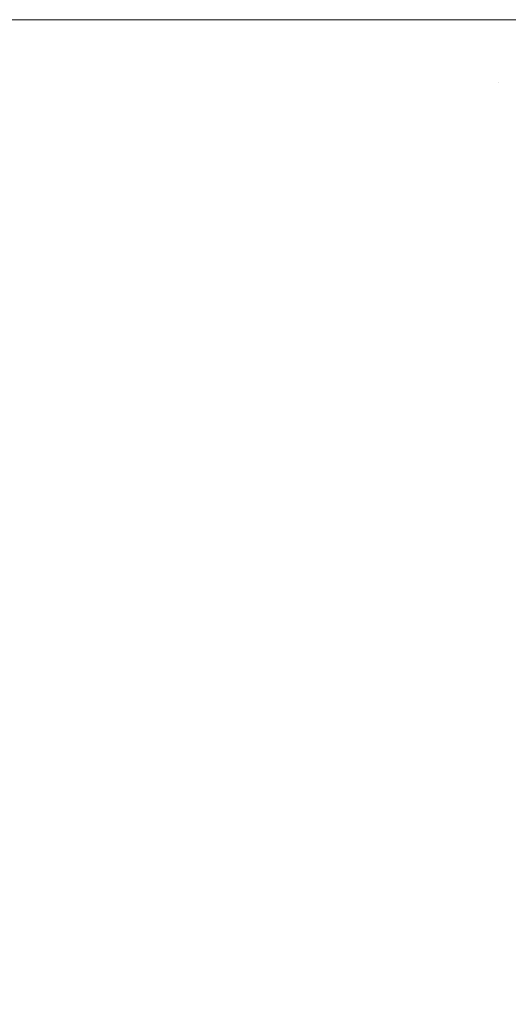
# Model space of a CAD drawing. Header units: centimetres. Extents: x -25.9 to 27.4, y -28.2 to -26.4.
# Tile 172 of 199: x 27.3127 to 27.3332, y -28.1011 to -28.06. Entities that reach past the tile are written whole.
import ezdxf

# ---------------------------------------------------------------- set-up
doc = ezdxf.new("R2010")
doc.units = ezdxf.units.CM
doc.header["$LTSCALE"] = 2.54
doc.layers.add('Lucido design-1', color=7, linetype='Continuous')

# ---------------------------------------------------------------- blocks, each defined once
blk = doc.blocks.new('Gruppo-4-1')
at = {"color": 7, "linetype": 'Continuous', "lineweight": 9}
for points, invisible_edges in [([(27.315987, -26.46, 539.730504), (27.315987, -28.06, 539.730504), (27.312332, -28.06, 539.728777), (27.312332, -26.46, 539.728777)], 5), ([(27.319573, -26.46, 539.73238), (27.319573, -28.06, 539.73238), (27.315987, -28.06, 539.730504), (27.315987, -26.46, 539.730504)], 5), ([(27.323083, -26.46, 539.734401), (27.323083, -28.06, 539.734401), (27.319573, -28.06, 539.73238), (27.319573, -26.46, 539.73238)], 5), ([(27.326512, -26.46, 539.736566), (27.326512, -28.06, 539.736566), (27.323083, -28.06, 539.734401), (27.323083, -26.46, 539.734401)], 5), ([(27.329854, -26.46, 539.738869), (27.329854, -28.06, 539.738869), (27.326512, -28.06, 539.736566), (27.326512, -26.46, 539.736566)], 5), ([(27.333151, -26.46, 539.741346), (27.333151, -28.06, 539.741346), (27.329854, -28.06, 539.738869), (27.329854, -26.46, 539.738869)], 5), ([(27.315987, -28.06, 539.730504), (27.315945, -28.061943, 539.730504), (27.312293, -28.061784, 539.728777), (27.312332, -28.06, 539.728777)], 7), ([(27.315982, -28.06, 540.509552), (27.312707, -28.06, 540.511121), (27.31267, -28.061751, 540.511121), (27.316509, -28.061915, 540.50928)], 14), ([(27.319573, -28.06, 539.73238), (27.319527, -28.0621, 539.73238), (27.315945, -28.061943, 539.730504), (27.315987, -28.06, 539.730504)], 7), ([(27.316509, -28.061915, 540.50928), (27.316549, -28.06, 540.50928), (27.315982, -28.06, 540.509552)], 9), ([(27.319566, -28.06, 540.507674), (27.316549, -28.06, 540.50928), (27.316509, -28.061915, 540.50928), (27.320261, -28.062074, 540.507281)], 14), ([(27.323083, -28.06, 539.734401), (27.323034, -28.062253, 539.734401), (27.319527, -28.0621, 539.73238), (27.319573, -28.06, 539.73238)], 7), ([(27.320261, -28.062074, 540.507281), (27.320305, -28.06, 540.507281), (27.319566, -28.06, 540.507674)], 9), ([(27.323075, -28.06, 540.505651), (27.320305, -28.06, 540.507281), (27.320261, -28.062074, 540.507281), (27.32392, -28.062229, 540.505126)], 14), ([(27.326512, -28.06, 539.736566), (27.32646, -28.062402, 539.736566), (27.323034, -28.062253, 539.734401), (27.323083, -28.06, 539.734401)], 7), ([(27.32392, -28.062229, 540.505126), (27.323967, -28.06, 540.505126), (27.323075, -28.06, 540.505651)], 9), ([(27.326502, -28.06, 540.503486), (27.323967, -28.06, 540.505126), (27.32392, -28.062229, 540.505126), (27.32748, -28.062381, 540.50282)], 14), ([(27.329854, -28.06, 539.738869), (27.329799, -28.062548, 539.738869), (27.32646, -28.062402, 539.736566), (27.326512, -28.06, 539.736566)], 7), ([(27.32748, -28.062381, 540.50282), (27.327531, -28.06, 540.50282), (27.326502, -28.06, 540.503486)], 9), ([(27.329843, -28.06, 540.501181), (27.327531, -28.06, 540.50282), (27.32748, -28.062381, 540.50282), (27.330935, -28.062527, 540.500369)], 14), ([(27.333151, -28.06, 539.741346), (27.333092, -28.062692, 539.741346), (27.329799, -28.062548, 539.738869), (27.329854, -28.06, 539.738869)], 7), ([(27.330935, -28.062527, 540.500369), (27.330989, -28.06, 540.500369), (27.329843, -28.06, 540.501181)], 9), ([(27.330989, -28.06, 540.500369), (27.330935, -28.062527, 540.500369), (27.332728, -28.062604, 540.499007), (27.332784, -28.06, 540.499007)], 7), ([(27.332728, -28.062604, 540.499007), (27.335995, -28.062742, 540.496355), (27.336053, -28.06, 540.496355), (27.333145, -28.06, 540.498714)], 11), ([(27.333145, -28.06, 540.498714), (27.332784, -28.06, 540.499007), (27.332728, -28.062604, 540.499007)], 10), ([(27.336299, -28.06, 539.743921), (27.336238, -28.062829, 539.743921), (27.333092, -28.062692, 539.741346), (27.333151, -28.06, 539.741346)], 7), ([(27.315945, -28.061943, 539.730504), (27.315817, -28.063883, 539.730504), (27.312177, -28.063564, 539.728777), (27.312293, -28.061784, 539.728777)], 15), ([(27.31267, -28.061751, 540.511121), (27.312558, -28.0635, 540.511121), (27.316387, -28.063826, 540.50928), (27.316509, -28.061915, 540.50928)], 15), ([(27.319527, -28.0621, 539.73238), (27.319389, -28.064195, 539.73238), (27.315817, -28.063883, 539.730504), (27.315945, -28.061943, 539.730504)], 15), ([(27.316509, -28.061915, 540.50928), (27.316387, -28.063826, 540.50928), (27.320129, -28.064144, 540.507281), (27.320261, -28.062074, 540.507281)], 15), ([(27.323034, -28.062253, 539.734401), (27.322887, -28.064501, 539.734401), (27.319389, -28.064195, 539.73238), (27.319527, -28.0621, 539.73238)], 15), ([(27.320261, -28.062074, 540.507281), (27.320129, -28.064144, 540.507281), (27.323778, -28.064455, 540.505126), (27.32392, -28.062229, 540.505126)], 15), ([(27.32646, -28.062402, 539.736566), (27.326303, -28.0648, 539.736566), (27.322887, -28.064501, 539.734401), (27.323034, -28.062253, 539.734401)], 15), ([(27.32392, -28.062229, 540.505126), (27.323778, -28.064455, 540.505126), (27.327329, -28.064757, 540.50282), (27.32748, -28.062381, 540.50282)], 15), ([(27.329799, -28.062548, 539.738869), (27.329632, -28.065091, 539.738869), (27.326303, -28.0648, 539.736566), (27.32646, -28.062402, 539.736566)], 15), ([(27.32748, -28.062381, 540.50282), (27.327329, -28.064757, 540.50282), (27.330774, -28.06505, 540.500369), (27.330935, -28.062527, 540.500369)], 15), ([(27.333092, -28.062692, 539.741346), (27.332916, -28.065379, 539.741346), (27.329632, -28.065091, 539.738869), (27.329799, -28.062548, 539.738869)], 15), ([(27.330935, -28.062527, 540.500369), (27.330774, -28.06505, 540.500369), (27.332563, -28.065202, 540.499007), (27.332728, -28.062604, 540.499007)], 15), ([(27.332728, -28.062604, 540.499007), (27.332563, -28.065202, 540.499007), (27.33582, -28.06548, 540.496355), (27.335995, -28.062742, 540.496355)], 15), ([(27.336238, -28.062829, 539.743921), (27.336053, -28.065653, 539.743921), (27.332916, -28.065379, 539.741346), (27.333092, -28.062692, 539.741346)], 15), ([(27.315817, -28.063883, 539.730504), (27.315606, -28.065815, 539.730504), (27.311983, -28.065338, 539.728777), (27.312177, -28.063564, 539.728777)], 15), ([(27.312558, -28.0635, 540.511121), (27.312373, -28.065242, 540.511121), (27.316184, -28.06573, 540.50928), (27.316387, -28.063826, 540.50928)], 15), ([(27.316387, -28.063826, 540.50928), (27.316184, -28.06573, 540.50928), (27.319909, -28.066207, 540.507281), (27.320129, -28.064144, 540.507281)], 15), ([(27.319389, -28.064195, 539.73238), (27.319161, -28.066283, 539.73238), (27.315606, -28.065815, 539.730504), (27.315817, -28.063883, 539.730504)], 15), ([(27.322887, -28.064501, 539.734401), (27.322641, -28.066741, 539.734401), (27.319161, -28.066283, 539.73238), (27.319389, -28.064195, 539.73238)], 15), ([(27.320129, -28.064144, 540.507281), (27.319909, -28.066207, 540.507281), (27.323542, -28.066672, 540.505126), (27.323778, -28.064455, 540.505126)], 15), ([(27.326303, -28.0648, 539.736566), (27.326041, -28.067189, 539.736566), (27.322641, -28.066741, 539.734401), (27.322887, -28.064501, 539.734401)], 15), ([(27.323778, -28.064455, 540.505126), (27.323542, -28.066672, 540.505126), (27.327076, -28.067125, 540.50282), (27.327329, -28.064757, 540.50282)], 15), ([(27.329632, -28.065091, 539.738869), (27.329354, -28.067625, 539.738869), (27.326041, -28.067189, 539.736566), (27.326303, -28.0648, 539.736566)], 15), ([(27.327329, -28.064757, 540.50282), (27.327076, -28.067125, 540.50282), (27.330507, -28.067564, 540.500369), (27.330774, -28.06505, 540.500369)], 15), ([(27.330774, -28.06505, 540.500369), (27.330507, -28.067564, 540.500369), (27.332287, -28.067792, 540.499007), (27.332563, -28.065202, 540.499007)], 15), ([(27.315606, -28.065815, 539.730504), (27.31531, -28.067736, 539.730504), (27.311711, -28.067101, 539.728777), (27.311983, -28.065338, 539.728777)], 15), ([(27.312373, -28.065242, 540.511121), (27.312113, -28.066974, 540.511121), (27.3159, -28.067624, 540.50928), (27.316184, -28.06573, 540.50928)], 15), ([(27.332916, -28.065379, 539.741346), (27.332623, -28.068055, 539.741346), (27.329354, -28.067625, 539.738869), (27.329632, -28.065091, 539.738869)], 15), ([(27.332563, -28.065202, 540.499007), (27.332287, -28.067792, 540.499007), (27.33553, -28.068207, 540.496355), (27.33582, -28.06548, 540.496355)], 15), ([(27.336053, -28.065653, 539.743921), (27.335745, -28.068466, 539.743921), (27.332623, -28.068055, 539.741346), (27.332916, -28.065379, 539.741346)], 15), ([(27.319161, -28.066283, 539.73238), (27.318841, -28.068358, 539.73238), (27.31531, -28.067736, 539.730504), (27.315606, -28.065815, 539.730504)], 15), ([(27.316184, -28.06573, 540.50928), (27.3159, -28.067624, 540.50928), (27.319602, -28.068258, 540.507281), (27.319909, -28.066207, 540.507281)], 15), ([(27.322641, -28.066741, 539.734401), (27.322298, -28.068968, 539.734401), (27.318841, -28.068358, 539.73238), (27.319161, -28.066283, 539.73238)], 15), ([(27.319909, -28.066207, 540.507281), (27.319602, -28.068258, 540.507281), (27.323212, -28.068877, 540.505126), (27.323542, -28.066672, 540.505126)], 15), ([(27.323542, -28.066672, 540.505126), (27.323212, -28.068877, 540.505126), (27.326724, -28.06948, 540.50282), (27.327076, -28.067125, 540.50282)], 15), ([(27.31531, -28.067736, 539.730504), (27.314931, -28.069642, 539.730504), (27.311363, -28.068851, 539.728777), (27.311711, -28.067101, 539.728777)], 15), ([(27.312113, -28.066974, 540.511121), (27.311781, -28.068694, 540.511121), (27.315537, -28.069504, 540.50928), (27.3159, -28.067624, 540.50928)], 15), ([(27.326041, -28.067189, 539.736566), (27.325676, -28.069563, 539.736566), (27.322298, -28.068968, 539.734401), (27.322641, -28.066741, 539.734401)], 15), ([(27.327076, -28.067125, 540.50282), (27.326724, -28.06948, 540.50282), (27.330132, -28.070064, 540.500369), (27.330507, -28.067564, 540.500369)], 15), ([(27.329354, -28.067625, 539.738869), (27.328967, -28.070144, 539.738869), (27.325676, -28.069563, 539.736566), (27.326041, -28.067189, 539.736566)], 15), ([(27.318841, -28.068358, 539.73238), (27.318432, -28.070418, 539.73238), (27.314931, -28.069642, 539.730504), (27.31531, -28.067736, 539.730504)], 15), ([(27.3159, -28.067624, 540.50928), (27.315537, -28.069504, 540.50928), (27.319208, -28.070295, 540.507281), (27.319602, -28.068258, 540.507281)], 15), ([(27.332623, -28.068055, 539.741346), (27.332213, -28.070716, 539.741346), (27.328967, -28.070144, 539.738869), (27.329354, -28.067625, 539.738869)], 15), ([(27.330507, -28.067564, 540.500369), (27.330132, -28.070064, 540.500369), (27.331901, -28.070367, 540.499007), (27.332287, -28.067792, 540.499007)], 15), ([(27.332287, -28.067792, 540.499007), (27.331901, -28.070367, 540.499007), (27.335124, -28.07092, 540.496355), (27.33553, -28.068207, 540.496355)], 15), ([(27.322298, -28.068968, 539.734401), (27.321859, -28.071178, 539.734401), (27.318432, -28.070418, 539.73238), (27.318841, -28.068358, 539.73238)], 15), ([(27.319602, -28.068258, 540.507281), (27.319208, -28.070295, 540.507281), (27.322788, -28.071067, 540.505126), (27.323212, -28.068877, 540.505126)], 15), ([(27.335745, -28.068466, 539.743921), (27.335314, -28.071263, 539.743921), (27.332213, -28.070716, 539.741346), (27.332623, -28.068055, 539.741346)], 15), ([(27.311781, -28.068694, 540.511121), (27.311375, -28.070399, 540.511121), (27.315094, -28.071367, 540.50928), (27.315537, -28.069504, 540.50928)], 15), ([(27.314931, -28.069642, 539.730504), (27.314469, -28.07153, 539.730504), (27.310939, -28.070584, 539.728777), (27.311363, -28.068851, 539.728777)], 15), ([(27.325676, -28.069563, 539.736566), (27.325207, -28.07192, 539.736566), (27.321859, -28.071178, 539.734401), (27.322298, -28.068968, 539.734401)], 15), ([(27.323212, -28.068877, 540.505126), (27.322788, -28.071067, 540.505126), (27.326272, -28.071817, 540.50282), (27.326724, -28.06948, 540.50282)], 15), ([(27.315537, -28.069504, 540.50928), (27.315094, -28.071367, 540.50928), (27.318728, -28.072313, 540.507281), (27.319208, -28.070295, 540.507281)], 15), ([(27.328967, -28.070144, 539.738869), (27.328469, -28.072643, 539.738869), (27.325207, -28.07192, 539.736566), (27.325676, -28.069563, 539.736566)], 15), ([(27.326724, -28.06948, 540.50282), (27.326272, -28.071817, 540.50282), (27.329652, -28.072546, 540.500369), (27.330132, -28.070064, 540.500369)], 15), ([(27.318432, -28.070418, 539.73238), (27.317932, -28.072458, 539.73238), (27.314469, -28.07153, 539.730504), (27.314931, -28.069642, 539.730504)], 15), ([(27.311375, -28.070399, 540.511121), (27.310898, -28.072084, 540.511121), (27.314572, -28.073209, 540.50928), (27.315094, -28.071367, 540.50928)], 15), ([(27.321859, -28.071178, 539.734401), (27.321323, -28.073367, 539.734401), (27.317932, -28.072458, 539.73238), (27.318432, -28.070418, 539.73238)], 15), ([(27.319208, -28.070295, 540.507281), (27.318728, -28.072313, 540.507281), (27.322272, -28.073236, 540.505126), (27.322788, -28.071067, 540.505126)], 15), ([(27.332213, -28.070716, 539.741346), (27.331688, -28.073357, 539.741346), (27.328469, -28.072643, 539.738869), (27.328967, -28.070144, 539.738869)], 15), ([(27.330132, -28.070064, 540.500369), (27.329652, -28.072546, 540.500369), (27.331407, -28.072924, 540.499007), (27.331901, -28.070367, 540.499007)], 15), ([(27.331901, -28.070367, 540.499007), (27.331407, -28.072924, 540.499007), (27.334603, -28.073613, 540.496355), (27.335124, -28.07092, 540.496355)], 15), ([(27.314469, -28.07153, 539.730504), (27.313925, -28.073396, 539.730504), (27.31044, -28.072297, 539.728777), (27.310939, -28.070584, 539.728777)], 15), ([(27.335314, -28.071263, 539.743921), (27.334762, -28.074038, 539.743921), (27.331688, -28.073357, 539.741346), (27.332213, -28.070716, 539.741346)], 15), ([(27.325207, -28.07192, 539.736566), (27.324636, -28.074254, 539.736566), (27.321323, -28.073367, 539.734401), (27.321859, -28.071178, 539.734401)], 15), ([(27.322788, -28.071067, 540.505126), (27.322272, -28.073236, 540.505126), (27.325721, -28.074134, 540.50282), (27.326272, -28.071817, 540.50282)], 15), ([(27.317932, -28.072458, 539.73238), (27.317345, -28.074474, 539.73238), (27.313925, -28.073396, 539.730504), (27.314469, -28.07153, 539.730504)], 15), ([(27.315094, -28.071367, 540.50928), (27.314572, -28.073209, 540.50928), (27.318163, -28.074309, 540.507281), (27.318728, -28.072313, 540.507281)], 15), ([(27.328469, -28.072643, 539.738869), (27.327864, -28.075119, 539.738869), (27.324636, -28.074254, 539.736566), (27.325207, -28.07192, 539.736566)], 15), ([(27.326272, -28.071817, 540.50282), (27.325721, -28.074134, 540.50282), (27.329067, -28.075005, 540.500369), (27.329652, -28.072546, 540.500369)], 15), ([(27.313925, -28.073396, 539.730504), (27.3133, -28.075236, 539.730504), (27.309866, -28.073987, 539.728777), (27.31044, -28.072297, 539.728777)], 15), ([(27.310898, -28.072084, 540.511121), (27.31035, -28.073748, 540.511121), (27.313972, -28.075028, 540.50928), (27.314572, -28.073209, 540.50928)], 15), ([(27.321323, -28.073367, 539.734401), (27.320693, -28.07553, 539.734401), (27.317345, -28.074474, 539.73238), (27.317932, -28.072458, 539.73238)], 15), ([(27.318728, -28.072313, 540.507281), (27.318163, -28.074309, 540.507281), (27.321665, -28.075382, 540.505126), (27.322272, -28.073236, 540.505126)], 15), ([(27.331688, -28.073357, 539.741346), (27.331048, -28.075972, 539.741346), (27.327864, -28.075119, 539.738869), (27.328469, -28.072643, 539.738869)], 15), ([(27.329652, -28.072546, 540.500369), (27.329067, -28.075005, 540.500369), (27.330804, -28.075458, 540.499007), (27.331407, -28.072924, 540.499007)], 15), ([(27.314572, -28.073209, 540.50928), (27.313972, -28.075028, 540.50928), (27.317513, -28.076279, 540.507281), (27.318163, -28.074309, 540.507281)], 15), ([(27.322272, -28.073236, 540.505126), (27.321665, -28.075382, 540.505126), (27.325072, -28.076425, 540.50282), (27.325721, -28.074134, 540.50282)], 15), ([(27.331407, -28.072924, 540.499007), (27.330804, -28.075458, 540.499007), (27.333968, -28.076281, 540.496355), (27.334603, -28.073613, 540.496355)], 15), ([(27.317345, -28.074474, 539.73238), (27.31667, -28.076463, 539.73238), (27.3133, -28.075236, 539.730504), (27.313925, -28.073396, 539.730504)], 15), ([(27.324636, -28.074254, 539.736566), (27.323963, -28.076561, 539.736566), (27.320693, -28.07553, 539.734401), (27.321323, -28.073367, 539.734401)], 15), ([(27.334762, -28.074038, 539.743921), (27.334089, -28.076787, 539.743921), (27.331048, -28.075972, 539.741346), (27.331688, -28.073357, 539.741346)], 15), ([(27.3133, -28.075236, 539.730504), (27.312596, -28.077048, 539.730504), (27.30922, -28.075649, 539.728777), (27.309866, -28.073987, 539.728777)], 15), ([(27.31035, -28.073748, 540.511121), (27.309731, -28.075387, 540.511121), (27.313296, -28.07682, 540.50928), (27.313972, -28.075028, 540.50928)], 15), ([(27.320693, -28.07553, 539.734401), (27.319969, -28.077663, 539.734401), (27.31667, -28.076463, 539.73238), (27.317345, -28.074474, 539.73238)], 15), ([(27.318163, -28.074309, 540.507281), (27.317513, -28.076279, 540.507281), (27.320967, -28.077499, 540.505126), (27.321665, -28.075382, 540.505126)], 15), ([(27.327864, -28.075119, 539.738869), (27.32715, -28.077566, 539.738869), (27.323963, -28.076561, 539.736566), (27.324636, -28.074254, 539.736566)], 15), ([(27.325721, -28.074134, 540.50282), (27.325072, -28.076425, 540.50282), (27.328379, -28.077438, 540.500369), (27.329067, -28.075005, 540.500369)], 15), ([(27.31667, -28.076463, 539.73238), (27.315909, -28.07842, 539.73238), (27.312596, -28.077048, 539.730504), (27.3133, -28.075236, 539.730504)], 15), ([(27.313972, -28.075028, 540.50928), (27.313296, -28.07682, 540.50928), (27.316781, -28.07822, 540.507281), (27.317513, -28.076279, 540.507281)], 15), ([(27.331048, -28.075972, 539.741346), (27.330294, -28.078557, 539.741346), (27.32715, -28.077566, 539.738869), (27.327864, -28.075119, 539.738869)], 15), ([(27.329067, -28.075005, 540.500369), (27.328379, -28.077438, 540.500369), (27.330095, -28.077963, 540.499007), (27.330804, -28.075458, 540.499007)], 15), ([(27.309731, -28.075387, 540.511121), (27.309043, -28.076998, 540.511121), (27.312545, -28.078581, 540.50928), (27.313296, -28.07682, 540.50928)], 15), ([(27.323963, -28.076561, 539.736566), (27.323191, -28.078836, 539.736566), (27.319969, -28.077663, 539.734401), (27.320693, -28.07553, 539.734401)], 15), ([(27.321665, -28.075382, 540.505126), (27.320967, -28.077499, 540.505126), (27.324327, -28.078686, 540.50282), (27.325072, -28.076425, 540.50282)], 15), ([(27.330804, -28.075458, 540.499007), (27.330095, -28.077963, 540.499007), (27.333221, -28.078921, 540.496355), (27.333968, -28.076281, 540.496355)], 15), ([(27.334089, -28.076787, 539.743921), (27.333298, -28.079504, 539.743921), (27.330294, -28.078557, 539.741346), (27.331048, -28.075972, 539.741346)], 15), ([(27.319969, -28.077663, 539.734401), (27.319152, -28.079763, 539.734401), (27.315909, -28.07842, 539.73238), (27.31667, -28.076463, 539.73238)], 15), ([(27.317513, -28.076279, 540.507281), (27.316781, -28.07822, 540.507281), (27.320179, -28.079586, 540.505126), (27.320967, -28.077499, 540.505126)], 15), ([(27.32715, -28.077566, 539.738869), (27.326331, -28.079979, 539.738869), (27.323191, -28.078836, 539.736566), (27.323963, -28.076561, 539.736566)], 15), ([(27.325072, -28.076425, 540.50282), (27.324327, -28.078686, 540.50282), (27.327587, -28.079839, 540.500369), (27.328379, -28.077438, 540.500369)], 15), ([(27.313296, -28.07682, 540.50928), (27.312545, -28.078581, 540.50928), (27.315967, -28.080128, 540.507281), (27.316781, -28.07822, 540.507281)], 15), ([(27.315909, -28.07842, 539.73238), (27.315063, -28.080342, 539.73238), (27.311813, -28.078827, 539.730504), (27.312596, -28.077048, 539.730504)], 15), ([(27.323191, -28.078836, 539.736566), (27.32232, -28.081076, 539.736566), (27.319152, -28.079763, 539.734401), (27.319969, -28.077663, 539.734401)], 15), ([(27.320967, -28.077499, 540.505126), (27.320179, -28.079586, 540.505126), (27.323486, -28.080914, 540.50282), (27.324327, -28.078686, 540.50282)], 15), ([(27.330294, -28.078557, 539.741346), (27.329429, -28.081107, 539.741346), (27.326331, -28.079979, 539.738869), (27.32715, -28.077566, 539.738869)], 15), ([(27.328379, -28.077438, 540.500369), (27.327587, -28.079839, 540.500369), (27.32928, -28.080437, 540.499007), (27.330095, -28.077963, 540.499007)], 15), ([(27.316781, -28.07822, 540.507281), (27.315967, -28.080128, 540.507281), (27.319304, -28.081637, 540.505126), (27.320179, -28.079586, 540.505126)], 15), ([(27.330095, -28.077963, 540.499007), (27.32928, -28.080437, 540.499007), (27.332362, -28.081526, 540.496355), (27.333221, -28.078921, 540.496355)], 15), ([(27.312545, -28.078581, 540.50928), (27.311719, -28.080309, 540.50928), (27.315072, -28.082, 540.507281), (27.315967, -28.080128, 540.507281)], 15), ([(27.319152, -28.079763, 539.734401), (27.318244, -28.081826, 539.734401), (27.315063, -28.080342, 539.73238), (27.315909, -28.07842, 539.73238)], 15), ([(27.333298, -28.079504, 539.743921), (27.332388, -28.082184, 539.743921), (27.329429, -28.081107, 539.741346), (27.330294, -28.078557, 539.741346)], 15), ([(27.315063, -28.080342, 539.73238), (27.314134, -28.082226, 539.73238), (27.310953, -28.08057, 539.730504), (27.311813, -28.078827, 539.730504)], 15), ([(27.326331, -28.079979, 539.738869), (27.325407, -28.082355, 539.738869), (27.32232, -28.081076, 539.736566), (27.323191, -28.078836, 539.736566)], 15), ([(27.324327, -28.078686, 540.50282), (27.323486, -28.080914, 540.50282), (27.326695, -28.082204, 540.500369), (27.327587, -28.079839, 540.500369)], 15), ([(27.333221, -28.078921, 540.496355), (27.332362, -28.081526, 540.496355), (27.335348, -28.082581, 540.493556), (27.336249, -28.079848, 540.493556)], 15), ([(27.32232, -28.081076, 539.736566), (27.321352, -28.083275, 539.736566), (27.318244, -28.081826, 539.734401), (27.319152, -28.079763, 539.734401)], 15), ([(27.320179, -28.079586, 540.505126), (27.319304, -28.081637, 540.505126), (27.322551, -28.083104, 540.50282), (27.323486, -28.080914, 540.50282)], 15), ([(27.327587, -28.079839, 540.500369), (27.326695, -28.082204, 540.500369), (27.32836, -28.082873, 540.499007), (27.32928, -28.080437, 540.499007)], 15), ([(27.336201, -28.08042, 539.746625), (27.335249, -28.083225, 539.746625), (27.332388, -28.082184, 539.743921), (27.333298, -28.079504, 539.743921)], 15), ([(27.315967, -28.080128, 540.507281), (27.315072, -28.082, 540.507281), (27.318343, -28.083649, 540.505126), (27.319304, -28.081637, 540.505126)], 15), ([(27.329429, -28.081107, 539.741346), (27.328453, -28.083616, 539.741346), (27.325407, -28.082355, 539.738869), (27.326331, -28.079979, 539.738869)], 15), ([(27.314134, -28.082226, 539.73238), (27.313124, -28.084067, 539.73238), (27.310019, -28.082274, 539.730504), (27.310953, -28.08057, 539.730504)], 15), ([(27.311719, -28.080309, 540.50928), (27.310821, -28.082, 540.50928), (27.314099, -28.083832, 540.507281), (27.315072, -28.082, 540.507281)], 15), ([(27.318244, -28.081826, 539.734401), (27.317248, -28.083847, 539.734401), (27.314134, -28.082226, 539.73238), (27.315063, -28.080342, 539.73238)], 15), ([(27.32928, -28.080437, 540.499007), (27.32836, -28.082873, 540.499007), (27.331394, -28.084092, 540.496355), (27.332362, -28.081526, 540.496355)], 15), ([(27.325407, -28.082355, 539.738869), (27.324381, -28.084687, 539.738869), (27.321352, -28.083275, 539.736566), (27.32232, -28.081076, 539.736566)], 15), ([(27.323486, -28.080914, 540.50282), (27.322551, -28.083104, 540.50282), (27.325703, -28.084529, 540.500369), (27.326695, -28.082204, 540.500369)], 15), ([(27.332388, -28.082184, 539.743921), (27.331362, -28.084821, 539.743921), (27.328453, -28.083616, 539.741346), (27.329429, -28.081107, 539.741346)], 15), ([(27.332362, -28.081526, 540.496355), (27.331394, -28.084092, 540.496355), (27.334333, -28.085273, 540.493556), (27.335348, -28.082581, 540.493556)], 15), ([(27.321352, -28.083275, 539.736566), (27.32029, -28.08543, 539.736566), (27.317248, -28.083847, 539.734401), (27.318244, -28.081826, 539.734401)], 15), ([(27.319304, -28.081637, 540.505126), (27.318343, -28.083649, 540.505126), (27.321525, -28.085253, 540.50282), (27.322551, -28.083104, 540.50282)], 15), ([(27.313124, -28.084067, 539.73238), (27.312034, -28.085862, 539.73238), (27.30901, -28.083936, 539.730504), (27.310019, -28.082274, 539.730504)], 15), ([(27.310821, -28.082, 540.50928), (27.309852, -28.083652, 540.50928), (27.31305, -28.085621, 540.507281), (27.314099, -28.083832, 540.507281)], 15), ([(27.317248, -28.083847, 539.734401), (27.316164, -28.085822, 539.734401), (27.313124, -28.084067, 539.73238), (27.314134, -28.082226, 539.73238)], 15), ([(27.315072, -28.082, 540.507281), (27.314099, -28.083832, 540.507281), (27.317297, -28.085618, 540.505126), (27.318343, -28.083649, 540.505126)], 15), ([(27.328453, -28.083616, 539.741346), (27.327369, -28.086081, 539.741346), (27.324381, -28.084687, 539.738869), (27.325407, -28.082355, 539.738869)], 15), ([(27.326695, -28.082204, 540.500369), (27.325703, -28.084529, 540.500369), (27.327338, -28.085268, 540.499007), (27.32836, -28.082873, 540.499007)], 15), ([(27.335249, -28.083225, 539.746625), (27.334175, -28.085986, 539.746625), (27.331362, -28.084821, 539.743921), (27.332388, -28.082184, 539.743921)], 15), ([(27.322551, -28.083104, 540.50282), (27.321525, -28.085253, 540.50282), (27.324613, -28.08681, 540.500369), (27.325703, -28.084529, 540.500369)], 15), ([(27.32836, -28.082873, 540.499007), (27.327338, -28.085268, 540.499007), (27.330317, -28.086615, 540.496355), (27.331394, -28.084092, 540.496355)], 15), ([(27.324381, -28.084687, 539.738869), (27.323254, -28.086973, 539.738869), (27.32029, -28.08543, 539.736566), (27.321352, -28.083275, 539.736566)], 15), ([(27.309852, -28.083652, 540.50928), (27.308813, -28.085261, 540.50928), (27.311925, -28.087364, 540.507281), (27.31305, -28.085621, 540.507281)], 15), ([(27.314099, -28.083832, 540.507281), (27.31305, -28.085621, 540.507281), (27.316168, -28.087541, 540.505126), (27.317297, -28.085618, 540.505126)], 15), ([(27.32029, -28.08543, 539.736566), (27.319134, -28.087537, 539.736566), (27.316164, -28.085822, 539.734401), (27.317248, -28.083847, 539.734401)], 15), ([(27.318343, -28.083649, 540.505126), (27.317297, -28.085618, 540.505126), (27.320408, -28.087356, 540.50282), (27.321525, -28.085253, 540.50282)], 15), ([(27.331362, -28.084821, 539.743921), (27.330223, -28.087411, 539.743921), (27.327369, -28.086081, 539.741346), (27.328453, -28.083616, 539.741346)], 15), ([(27.316164, -28.085822, 539.734401), (27.314995, -28.087749, 539.734401), (27.312034, -28.085862, 539.73238), (27.313124, -28.084067, 539.73238)], 15), ([(27.331394, -28.084092, 540.496355), (27.330317, -28.086615, 540.496355), (27.333203, -28.087919, 540.493556), (27.334333, -28.085273, 540.493556)], 15), ([(27.327369, -28.086081, 539.741346), (27.326178, -28.088495, 539.741346), (27.323254, -28.086973, 539.738869), (27.324381, -28.084687, 539.738869)], 15), ([(27.325703, -28.084529, 540.500369), (27.324613, -28.08681, 540.500369), (27.326215, -28.087618, 540.499007), (27.327338, -28.085268, 540.499007)], 15), ([(27.334175, -28.085986, 539.746625), (27.332982, -28.088698, 539.746625), (27.330223, -28.087411, 539.743921), (27.331362, -28.084821, 539.743921)], 15), ([(27.31305, -28.085621, 540.507281), (27.311925, -28.087364, 540.507281), (27.314959, -28.089415, 540.505126), (27.316168, -28.087541, 540.505126)], 15), ([(27.317297, -28.085618, 540.505126), (27.316168, -28.087541, 540.505126), (27.319203, -28.089409, 540.50282), (27.320408, -28.087356, 540.50282)], 15), ([(27.323254, -28.086973, 539.738869), (27.322028, -28.089208, 539.738869), (27.319134, -28.087537, 539.736566), (27.32029, -28.08543, 539.736566)], 15), ([(27.321525, -28.085253, 540.50282), (27.320408, -28.087356, 540.50282), (27.323427, -28.089042, 540.500369), (27.324613, -28.08681, 540.500369)], 15), ([(27.327338, -28.085268, 540.499007), (27.326215, -28.087618, 540.499007), (27.329134, -28.08909, 540.496355), (27.330317, -28.086615, 540.496355)], 15), ([(27.314995, -28.087749, 539.734401), (27.313743, -28.089622, 539.734401), (27.310868, -28.087609, 539.73238), (27.312034, -28.085862, 539.73238)], 15), ([(27.319134, -28.087537, 539.736566), (27.317887, -28.089591, 539.736566), (27.314995, -28.087749, 539.734401), (27.316164, -28.085822, 539.734401)], 15), ([(27.336886, -28.087109, 539.749452), (27.335642, -28.089938, 539.749452), (27.332982, -28.088698, 539.746625), (27.334175, -28.085986, 539.746625)], 15), ([(27.330223, -28.087411, 539.743921), (27.328971, -28.089949, 539.743921), (27.326178, -28.088495, 539.741346), (27.327369, -28.086081, 539.741346)], 15), ([(27.324613, -28.08681, 540.500369), (27.323427, -28.089042, 540.500369), (27.324994, -28.089918, 540.499007), (27.326215, -28.087618, 540.499007)], 15), ([(27.330317, -28.086615, 540.496355), (27.329134, -28.08909, 540.496355), (27.331963, -28.090516, 540.493556), (27.333203, -28.087919, 540.493556)], 15), ([(27.326178, -28.088495, 539.741346), (27.324883, -28.090856, 539.741346), (27.322028, -28.089208, 539.738869), (27.323254, -28.086973, 539.738869)], 15), ([(27.313743, -28.089622, 539.734401), (27.312411, -28.091439, 539.734401), (27.309626, -28.089302, 539.73238), (27.310868, -28.087609, 539.73238)], 15), ([(27.311925, -28.087364, 540.507281), (27.310727, -28.089057, 540.507281), (27.313672, -28.091235, 540.505126), (27.314959, -28.089415, 540.505126)], 15), ([(27.316168, -28.087541, 540.505126), (27.314959, -28.089415, 540.505126), (27.317911, -28.09141, 540.50282), (27.319203, -28.089409, 540.50282)], 15), ([(27.322028, -28.089208, 539.738869), (27.320706, -28.091387, 539.738869), (27.317887, -28.089591, 539.736566), (27.319134, -28.087537, 539.736566)], 15), ([(27.320408, -28.087356, 540.50282), (27.319203, -28.089409, 540.50282), (27.322147, -28.091223, 540.500369), (27.323427, -28.089042, 540.500369)], 15), ([(27.326215, -28.087618, 540.499007), (27.324994, -28.089918, 540.499007), (27.327848, -28.091512, 540.496355), (27.329134, -28.08909, 540.496355)], 15), ([(27.332982, -28.088698, 539.746625), (27.331671, -28.091355, 539.746625), (27.328971, -28.089949, 539.743921), (27.330223, -28.087411, 539.743921)], 15), ([(27.317887, -28.089591, 539.736566), (27.316552, -28.091589, 539.736566), (27.313743, -28.089622, 539.734401), (27.314995, -28.087749, 539.734401)], 15), ([(27.333203, -28.087919, 540.493556), (27.331963, -28.090516, 540.493556), (27.33468, -28.091886, 540.49063), (27.335976, -28.089173, 540.49063)], 15), ([(27.328971, -28.089949, 539.743921), (27.32761, -28.09243, 539.743921), (27.324883, -28.090856, 539.741346), (27.326178, -28.088495, 539.741346)], 15), ([(27.335642, -28.089938, 539.749452), (27.334275, -28.09271, 539.749452), (27.331671, -28.091355, 539.746625), (27.332982, -28.088698, 539.746625)], 15), ([(27.310727, -28.089057, 540.507281), (27.309458, -28.090699, 540.507281), (27.312308, -28.093, 540.505126), (27.313672, -28.091235, 540.505126)], 15), ([(27.324883, -28.090856, 539.741346), (27.323486, -28.093158, 539.741346), (27.320706, -28.091387, 539.738869), (27.322028, -28.089208, 539.738869)], 15), ([(27.323427, -28.089042, 540.500369), (27.322147, -28.091223, 540.500369), (27.323676, -28.092164, 540.499007), (27.324994, -28.089918, 540.499007)], 15), ([(27.329134, -28.08909, 540.496355), (27.327848, -28.091512, 540.496355), (27.330613, -28.093057, 540.493556), (27.331963, -28.090516, 540.493556)], 15), ([(27.316552, -28.091589, 539.736566), (27.315132, -28.093527, 539.736566), (27.312411, -28.091439, 539.734401), (27.313743, -28.089622, 539.734401)], 15), ([(27.314959, -28.089415, 540.505126), (27.313672, -28.091235, 540.505126), (27.316536, -28.093354, 540.50282), (27.317911, -28.09141, 540.50282)], 15), ([(27.320706, -28.091387, 539.738869), (27.31929, -28.093506, 539.738869), (27.316552, -28.091589, 539.736566), (27.317887, -28.089591, 539.736566)], 15), ([(27.319203, -28.089409, 540.50282), (27.317911, -28.09141, 540.50282), (27.320777, -28.093347, 540.500369), (27.322147, -28.091223, 540.500369)], 15), ([(27.324994, -28.089918, 540.499007), (27.323676, -28.092164, 540.499007), (27.32646, -28.093878, 540.496355), (27.327848, -28.091512, 540.496355)], 15), ([(27.331671, -28.091355, 539.746625), (27.330246, -28.093953, 539.746625), (27.32761, -28.09243, 539.743921), (27.328971, -28.089949, 539.743921)], 15), ([(27.331963, -28.090516, 540.493556), (27.330613, -28.093057, 540.493556), (27.33327, -28.094541, 540.49063), (27.33468, -28.091886, 540.49063)], 15), ([(27.32761, -28.09243, 539.743921), (27.326142, -28.09485, 539.743921), (27.323486, -28.093158, 539.741346), (27.324883, -28.090856, 539.741346)], 15), ([(27.313672, -28.091235, 540.505126), (27.312308, -28.093, 540.505126), (27.31508, -28.095238, 540.50282), (27.316536, -28.093354, 540.50282)], 15), ([(27.323486, -28.093158, 539.741346), (27.32199, -28.095397, 539.741346), (27.31929, -28.093506, 539.738869), (27.320706, -28.091387, 539.738869)], 15), ([(27.322147, -28.091223, 540.500369), (27.320777, -28.093347, 540.500369), (27.322264, -28.094352, 540.499007), (27.323676, -28.092164, 540.499007)], 15), ([(27.334275, -28.09271, 539.749452), (27.332788, -28.09542, 539.749452), (27.330246, -28.093953, 539.746625), (27.331671, -28.091355, 539.746625)], 15), ([(27.315132, -28.093527, 539.736566), (27.313628, -28.095401, 539.736566), (27.311001, -28.093196, 539.734401), (27.312411, -28.091439, 539.734401)], 15), ([(27.31929, -28.093506, 539.738869), (27.317783, -28.095561, 539.738869), (27.315132, -28.093527, 539.736566), (27.316552, -28.091589, 539.736566)], 15), ([(27.317911, -28.09141, 540.50282), (27.316536, -28.093354, 540.50282), (27.319317, -28.095411, 540.500369), (27.320777, -28.093347, 540.500369)], 15), ([(27.327848, -28.091512, 540.496355), (27.32646, -28.093878, 540.496355), (27.329157, -28.095538, 540.493556), (27.330613, -28.093057, 540.493556)], 15), ([(27.323676, -28.092164, 540.499007), (27.322264, -28.094352, 540.499007), (27.324972, -28.096182, 540.496355), (27.32646, -28.093878, 540.496355)], 15), ([(27.330246, -28.093953, 539.746625), (27.328709, -28.096486, 539.746625), (27.326142, -28.09485, 539.743921), (27.32761, -28.09243, 539.743921)], 15), ([(27.312308, -28.093, 540.505126), (27.31087, -28.094704, 540.505126), (27.313545, -28.097059, 540.50282), (27.31508, -28.095238, 540.50282)], 15), ([(27.336776, -28.094012, 539.7524), (27.33523, -28.09683, 539.7524), (27.332788, -28.09542, 539.749452), (27.334275, -28.09271, 539.749452)], 15), ([(27.313628, -28.095401, 539.736566), (27.312043, -28.097207, 539.736566), (27.309515, -28.094891, 539.734401), (27.311001, -28.093196, 539.734401)], 15), ([(27.316536, -28.093354, 540.50282), (27.31508, -28.095238, 540.50282), (27.317771, -28.097411, 540.500369), (27.319317, -28.095411, 540.500369)], 15), ([(27.320777, -28.093347, 540.500369), (27.319317, -28.095411, 540.500369), (27.32076, -28.096478, 540.499007), (27.322264, -28.094352, 540.499007)], 15), ([(27.326142, -28.09485, 539.743921), (27.32457, -28.097203, 539.743921), (27.32199, -28.095397, 539.741346), (27.323486, -28.093158, 539.741346)], 15), ([(27.330613, -28.093057, 540.493556), (27.329157, -28.095538, 540.493556), (27.331748, -28.097134, 540.49063), (27.33327, -28.094541, 540.49063)], 15), ([(27.317783, -28.095561, 539.738869), (27.316187, -28.097549, 539.738869), (27.313628, -28.095401, 539.736566), (27.315132, -28.093527, 539.736566)], 15), ([(27.32199, -28.095397, 539.741346), (27.320398, -28.097568, 539.741346), (27.317783, -28.095561, 539.738869), (27.31929, -28.093506, 539.738869)], 15), ([(27.32646, -28.093878, 540.496355), (27.324972, -28.096182, 540.496355), (27.327596, -28.097956, 540.493556), (27.329157, -28.095538, 540.493556)], 15), ([(27.332788, -28.09542, 539.749452), (27.331185, -28.098062, 539.749452), (27.328709, -28.096486, 539.746625), (27.330246, -28.093953, 539.746625)], 15), ([(27.322264, -28.094352, 540.499007), (27.32076, -28.096478, 540.499007), (27.323388, -28.098422, 540.496355), (27.324972, -28.096182, 540.496355)], 15), ([(27.33327, -28.094541, 540.49063), (27.331748, -28.097134, 540.49063), (27.334229, -28.098662, 540.48758), (27.335814, -28.095962, 540.48758)], 15), ([(27.31087, -28.094704, 540.505126), (27.309362, -28.096347, 540.505126), (27.311935, -28.098812, 540.50282), (27.313545, -28.097059, 540.50282)], 15), ([(27.328709, -28.096486, 539.746625), (27.327063, -28.098949, 539.746625), (27.32457, -28.097203, 539.743921), (27.326142, -28.09485, 539.743921)], 15), ([(27.316187, -28.097549, 539.738869), (27.314507, -28.099465, 539.738869), (27.312043, -28.097207, 539.736566), (27.313628, -28.095401, 539.736566)], 15), ([(27.31508, -28.095238, 540.50282), (27.313545, -28.097059, 540.50282), (27.316141, -28.099343, 540.500369), (27.317771, -28.097411, 540.500369)], 15), ([(27.319317, -28.095411, 540.500369), (27.317771, -28.097411, 540.500369), (27.319167, -28.098538, 540.499007), (27.32076, -28.096478, 540.499007)], 15), ([(27.32457, -28.097203, 539.743921), (27.322896, -28.099485, 539.743921), (27.320398, -28.097568, 539.741346), (27.32199, -28.095397, 539.741346)], 15), ([(27.33523, -28.09683, 539.7524), (27.333563, -28.099577, 539.7524), (27.331185, -28.098062, 539.749452), (27.332788, -28.09542, 539.749452)], 15), ([(27.320398, -28.097568, 539.741346), (27.318713, -28.099668, 539.741346), (27.316187, -28.097549, 539.738869), (27.317783, -28.095561, 539.738869)], 15), ([(27.329157, -28.095538, 540.493556), (27.327596, -28.097956, 540.493556), (27.330118, -28.09966, 540.49063), (27.331748, -28.097134, 540.49063)], 15), ([(27.324972, -28.096182, 540.496355), (27.323388, -28.098422, 540.496355), (27.325935, -28.100305, 540.493556), (27.327596, -28.097956, 540.493556)], 15), ([(27.32076, -28.096478, 540.499007), (27.319167, -28.098538, 540.499007), (27.321711, -28.100592, 540.496355), (27.323388, -28.098422, 540.496355)], 15), ([(27.331185, -28.098062, 539.749452), (27.329467, -28.100632, 539.749452), (27.327063, -28.098949, 539.746625), (27.328709, -28.096486, 539.746625)], 15), ([(27.313545, -28.097059, 540.50282), (27.311935, -28.098812, 540.50282), (27.314431, -28.101205, 540.500369), (27.316141, -28.099343, 540.500369)], 15), ([(27.331748, -28.097134, 540.49063), (27.330118, -28.09966, 540.49063), (27.332532, -28.101292, 540.48758), (27.334229, -28.098662, 540.48758)], 15), ([(27.314507, -28.099465, 539.738869), (27.312745, -28.101306, 539.738869), (27.310382, -28.098943, 539.736566), (27.312043, -28.097207, 539.736566)], 15), ([(27.318713, -28.099668, 539.741346), (27.316937, -28.101692, 539.741346), (27.314507, -28.099465, 539.738869), (27.316187, -28.097549, 539.738869)], 15), ([(27.317771, -28.097411, 540.500369), (27.316141, -28.099343, 540.500369), (27.317489, -28.100529, 540.499007), (27.319167, -28.098538, 540.499007)], 15), ([(27.322896, -28.099485, 539.743921), (27.321125, -28.101692, 539.743921), (27.318713, -28.099668, 539.741346), (27.320398, -28.097568, 539.741346)], 15), ([(27.327063, -28.098949, 539.746625), (27.325312, -28.101338, 539.746625), (27.322896, -28.099485, 539.743921), (27.32457, -28.097203, 539.743921)], 15), ([(27.327596, -28.097956, 540.493556), (27.325935, -28.100305, 540.493556), (27.328382, -28.102115, 540.49063), (27.330118, -28.09966, 540.49063)], 15), ([(27.333563, -28.099577, 539.7524), (27.331777, -28.10225, 539.7524), (27.329467, -28.100632, 539.749452), (27.331185, -28.098062, 539.749452)], 15), ([(27.319167, -28.098538, 540.499007), (27.317489, -28.100529, 540.499007), (27.319943, -28.102689, 540.496355), (27.321711, -28.100592, 540.496355)], 15), ([(27.323388, -28.098422, 540.496355), (27.321711, -28.100592, 540.496355), (27.324175, -28.102582, 540.493556), (27.325935, -28.100305, 540.493556)], 15), ([(27.334229, -28.098662, 540.48758), (27.332532, -28.101292, 540.48758), (27.334835, -28.102849, 540.484414), (27.336596, -28.100119, 540.484414)], 15), ([(27.312745, -28.101306, 539.738869), (27.310904, -28.103068, 539.738869), (27.308646, -28.100605, 539.736566), (27.310382, -28.098943, 539.736566)], 15), ([(27.311935, -28.098812, 540.50282), (27.310251, -28.100496, 540.50282), (27.312644, -28.102993, 540.500369), (27.314431, -28.101205, 540.500369)], 15), ([(27.329467, -28.100632, 539.749452), (27.32764, -28.103125, 539.749452), (27.325312, -28.101338, 539.746625), (27.327063, -28.098949, 539.746625)], 15), ([(27.316937, -28.101692, 539.741346), (27.315076, -28.103637, 539.741346), (27.312745, -28.101306, 539.738869), (27.314507, -28.099465, 539.738869)], 15), ([(27.316141, -28.099343, 540.500369), (27.314431, -28.101205, 540.500369), (27.315727, -28.102447, 540.499007), (27.317489, -28.100529, 540.499007)], 15), ([(27.325312, -28.101338, 539.746625), (27.323457, -28.103649, 539.746625), (27.321125, -28.101692, 539.743921), (27.322896, -28.099485, 539.743921)], 15), ([(27.335839, -28.101028, 539.755464), (27.333989, -28.103798, 539.755464), (27.331777, -28.10225, 539.7524), (27.333563, -28.099577, 539.7524)], 15), ([(27.321125, -28.101692, 539.743921), (27.319259, -28.103819, 539.743921), (27.316937, -28.101692, 539.741346), (27.318713, -28.099668, 539.741346)], 15), ([(27.330118, -28.09966, 540.49063), (27.328382, -28.102115, 540.49063), (27.330724, -28.103848, 540.48758), (27.332532, -28.101292, 540.48758)], 15), ([(27.325935, -28.100305, 540.493556), (27.324175, -28.102582, 540.493556), (27.326543, -28.104494, 540.49063), (27.328382, -28.102115, 540.49063)], 15), ([(27.317489, -28.100529, 540.499007), (27.315727, -28.102447, 540.499007), (27.318087, -28.104709, 540.496355), (27.319943, -28.102689, 540.496355)], 15), ([(27.321711, -28.100592, 540.496355), (27.319943, -28.102689, 540.496355), (27.32232, -28.104782, 540.493556), (27.324175, -28.102582, 540.493556)], 15), ([(27.331777, -28.10225, 539.7524), (27.329877, -28.104841, 539.7524), (27.32764, -28.103125, 539.749452), (27.329467, -28.100632, 539.749452)], 15)]:
    blk.add_3dface(points, dxfattribs=dict(at, invisible_edges=invisible_edges))

msp = doc.modelspace()

# ---------------------------------------------------------------- block references
at = {"layer": 'Lucido design-1', "color": 7}
msp.add_blockref('Gruppo-4-1', (0, 0), dxfattribs=at)

doc.saveas('drawing.dxf')
